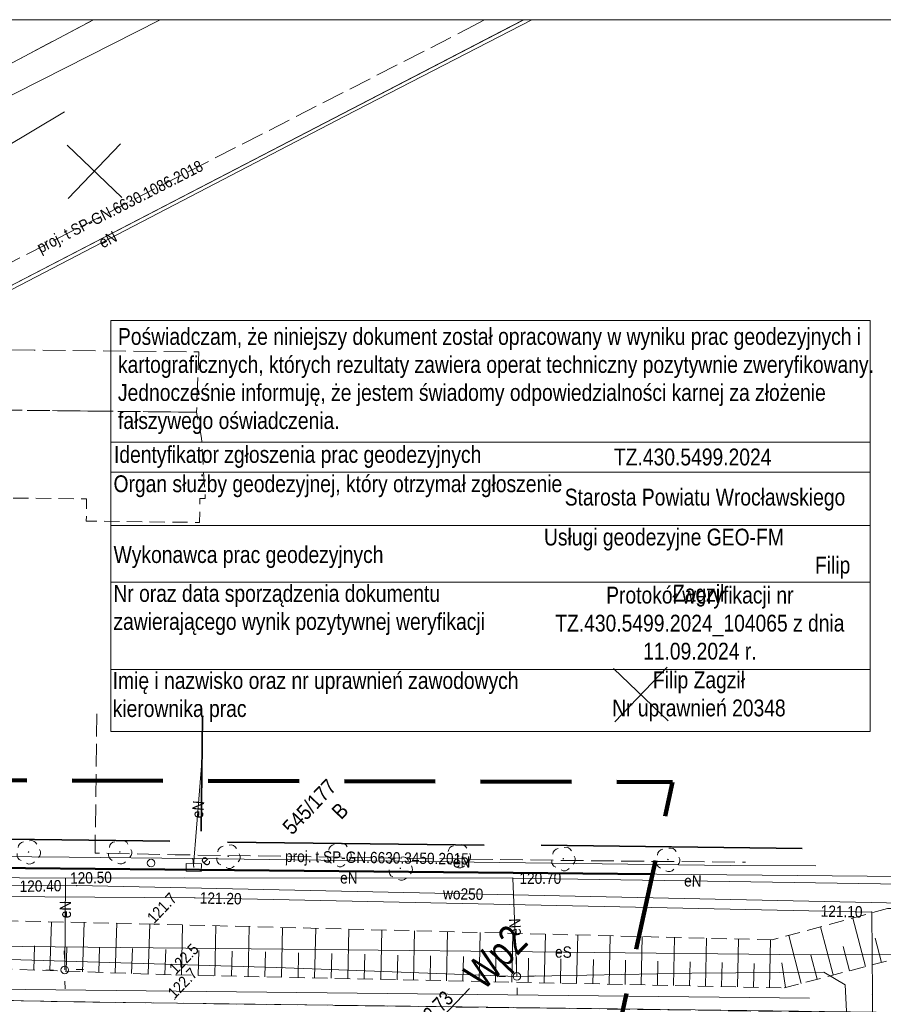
# Model space of a CAD drawing. Extents: x 0 to 6443539, y 0 to 5655063.
# Tile 43 of 64: x 6441214 to 6441271, y 5654632 to 5654697. Entities that reach past the tile are written whole.
import ezdxf
from ezdxf.enums import TextEntityAlignment as Align

# ---------------------------------------------------------------- set-up
doc = ezdxf.new("R2010")
doc.units = 0
doc.header["$MEASUREMENT"] = 0
for name, pattern in [('1.0_0.5', [1.5, 1, -0.5]), ('1.5_0.5', [2, 1.5, -0.5]), ('2', [0.9, 0.6, -0.3]), ('219-500', [0]), ('PRZER2-1', [3, 2, -1]), ('PRZER3-1', [4, 3, -1])]:
    doc.linetypes.add(name, pattern=pattern)
doc.layers.get('0').update_dxf_attribs({"color": 2, "linetype": 'CONTINUOUS', "lineweight": 5})
for name, color, linetype in [('000 Inne (niezydentyfikowane)', 7, 'CONTINUOUS'), ('210-oznaczenie konturu użytku gruntowego', 7, 'CONTINUOUS'), ('211-numer działki ewidencyjnej', 7, 'CONTINUOUS'), ('218-kontur użytku gruntowego', 7, 'CONTINUOUS'), ('219-działka ewidencyjna', 7, 'CONTINUOUS'), ('chodnik', 7, 'CONTINUOUS'), ('jezdnia', 7, 'CONTINUOUS'), ('krawężnik', 7, 'CONTINUOUS'), ('latarnia', 7, 'CONTINUOUS'), ('Linie_odn', 7, 'CONTINUOUS'), ('MAPA PODKŁAD', 7, 'CONTINUOUS'), ('ogrodzenie trwałe', 7, 'CONTINUOUS'), ('Opis_PZ', 7, 'CONTINUOUS'), ('pikieta naturalna', 7, 'CONTINUOUS'), ('pikieta naturalna-Atr2', 7, 'CONTINUOUS'), ('przewód ciepłowniczy', 7, 'CONTINUOUS'), ('przewód elektroenergetyczny podziemny', 7, 'CONTINUOUS'), ('przewód elektroenergetyczny podziemny-Atr1', 7, 'CONTINUOUS'), ('przewód kanalizacyjny', 7, 'CONTINUOUS'), ('przewód telekomunikacyjny podziemny', 7, 'CONTINUOUS'), ('przewód telekomunikacyjny podziemny - ob. projektowany', 7, 'CONTINUOUS'), ('przewód telekomunikacyjny podziemny - ob. projektowany-Atr1', 7, 'CONTINUOUS'), ('przewód wodociągowy', 7, 'CONTINUOUS'), ('przewód wodociągowy-Atr1', 7, 'CONTINUOUS'), ('rzedna', 7, 'CONTINUOUS'), ('rzedna-Atr2', 7, 'CONTINUOUS'), ('skarpa nieumocniona', 7, 'CONTINUOUS'), ('szafa elektroenergetyczna lub kontener', 7, 'CONTINUOUS'), ('szafa elektroenergetyczna lub kontener-Atr17', 7, 'CONTINUOUS'), ('słup przewodów napowietrznych', 7, 'CONTINUOUS'), ('Teksty', 7, 'CONTINUOUS'), ('Zakres', 7, 'CONTINUOUS')]:
    doc.layers.add(name, color=color, linetype=linetype)
for name, color, linetype, lineweight in [('1ramki', 7, 'PRZER2-1', 18), ('z - MPZT', 121, 'PRZER3-1', 18), ('z -kartowanie', 1, 'CONTINUOUS', 5)]:
    doc.layers.add(name, color=color, linetype=linetype, lineweight=lineweight)
doc.styles.add('MapaZas', font='geodezja.shx', dxfattribs={"width": 0.9})
doc.styles.add('naarr', font='ARIALN.TTF', dxfattribs={"height": 0.6})
doc.styles.get("Standard").update_dxf_attribs({"font": 'Working1250', "width": 0.75})
doc.linetypes.add('902-500', pattern='A,3.75,0,[1,ksztalty.shx,S=0.5,R=0,X=0,Y=0],3.75', length=7.5)

# ---------------------------------------------------------------- blocks, each defined once
blk = doc.blocks.new('PW01')
at = {"linetype": 'Continuous', "lineweight": 13}
h = blk.add_hatch(color=0, dxfattribs=at)
edge = h.paths.add_edge_path()
edge.add_arc((0, 0), 0.045, 0, 360)
blk = doc.blocks.new('US18')
at = {"color": 0, "linetype": 'Continuous', "lineweight": 13}
for p, q in [((-0.5, -0.25), (-0.5, 0.25)), ((-0.5, 0.25), (0.5, 0.25)), ((0.5, -0.25), (0.5, 0.25)), ((-0.5, -0.25), (0.5, -0.25))]:
    blk.add_line(p, q, dxfattribs=at)
blk = doc.blocks.new('SM01')
at = {"color": 0, "linetype": 'Continuous', "lineweight": 13}
for p, q in [((-0.53, 0.531), (-0.883, 0.884)), ((0.531, 0.531), (0.884, 0.884)), ((-0.53, -0.53), (-0.883, -0.883)), ((0.531, -0.53), (0.884, -0.883))]:
    blk.add_line(p, q, dxfattribs=at)
blk.add_circle((0, 0), 0.25, dxfattribs=at)
blk = doc.blocks.new('US15')
at = {"color": 0, "linetype": 'Continuous', "lineweight": 13}
blk.add_circle((0, 0), 0.25, dxfattribs=at)
blk = doc.blocks.new('OP021')
at = {"linetype": 'Continuous', "lineweight": 13}
h = blk.add_hatch(color=0, dxfattribs=at)
edge = h.paths.add_edge_path()
edge.add_arc((0, 0), 0.05, 0, 360)
at = {"color": 0, "linetype": 'Continuous', "lineweight": 13}
for centre, start, end in [((0, 0.4), 49.272, 130.728), ((-0.38, 0.124), 121.308, 202.548), ((0.38, 0.124), 337.452, 58.692), ((-0.235, -0.324), 193.221, 274.871), ((0.235, -0.324), 265.129, 346.779)]:
    blk.add_arc(centre, 0.4, start, end, dxfattribs=at)

msp = doc.modelspace()

# ---------------------------------------------------------------- linework, layer by layer
at = {"color": 0, "lineweight": 13}
for p, q in [((6441220.765, 5654685.006), (6441217.154, 5654688.464)), ((6441220.765, 5654685.006), (6441217.154, 5654688.464)), ((6441217.23, 5654684.93), (6441220.688, 5654688.541)), ((6441217.23, 5654684.93), (6441220.688, 5654688.541)), ((6441256.878, 5654650.425), (6441253.266, 5654653.883)), ((6441256.878, 5654650.425), (6441253.266, 5654653.883)), ((6441253.343, 5654650.348), (6441256.801, 5654653.96)), ((6441253.343, 5654650.348), (6441256.801, 5654653.96))]:
    msp.add_line(p, q, dxfattribs=at)
at = {"layer": '000 Inne (niezydentyfikowane)', "color": 0, "linetype": 'Continuous', "lineweight": 13, "flags": 128}
for points in [[(6441269.918, 5654634.172), (6441269.078, 5654637.386)], [(6441216.009, 5654633.916), (6441216.123, 5654637.129)], [(6441218.16, 5654633.835), (6441218.267, 5654637.084)], [(6441220.319, 5654633.762), (6441220.439, 5654637.039)], [(6441222.506, 5654633.689), (6441222.619, 5654636.987)], [(6441224.707, 5654633.616), (6441224.777, 5654636.928)], [(6441226.915, 5654633.565), (6441226.985, 5654636.877)], [(6441229.116, 5654633.521), (6441229.186, 5654636.818)], [(6441231.316, 5654633.477), (6441231.387, 5654636.76)], [(6441233.51, 5654633.425), (6441233.58, 5654636.708)], [(6441235.696, 5654633.381), (6441235.767, 5654636.65)], [(6441237.876, 5654633.329), (6441237.947, 5654636.598)], [(6441240.048, 5654633.284), (6441240.119, 5654636.539)], [(6441267.787, 5654633.623), (6441266.947, 5654636.809)], [(6441242.221, 5654633.239), (6441242.285, 5654636.487)], [(6441244.379, 5654633.194), (6441244.45, 5654636.435)], [(6441246.537, 5654633.149), (6441246.608, 5654636.375)], [(6441248.681, 5654633.103), (6441248.76, 5654636.323)], [(6441250.825, 5654633.058), (6441250.897, 5654636.27)], [(6441252.969, 5654633.012), (6441253.041, 5654636.211)], [(6441255.099, 5654632.966), (6441255.164, 5654636.158)], [(6441257.229, 5654632.921), (6441257.301, 5654636.105)], [(6441259.344, 5654632.874), (6441259.41, 5654636.052)], [(6441261.46, 5654632.828), (6441261.533, 5654635.999)], [(6441263.569, 5654632.789), (6441263.642, 5654635.945)], [(6441265.67, 5654633.061), (6441264.845, 5654636.233)], [(6441270.98, 5654634.456), (6441270.564, 5654636.06)], [(6441214.947, 5654633.95), (6441214.997, 5654635.549)], [(6441217.077, 5654633.875), (6441217.141, 5654635.489)], [(6441219.236, 5654633.802), (6441219.3, 5654635.43)], [(6441221.416, 5654633.722), (6441221.472, 5654635.371)], [(6441223.603, 5654633.649), (6441223.666, 5654635.305)], [(6441225.811, 5654633.598), (6441225.853, 5654635.247)], [(6441268.849, 5654633.894), (6441268.433, 5654635.497)], [(6441228.019, 5654633.547), (6441228.054, 5654635.202)], [(6441230.219, 5654633.502), (6441230.255, 5654635.144)], [(6441232.413, 5654633.451), (6441232.448, 5654635.093)], [(6441234.6, 5654633.406), (6441234.642, 5654635.041)], [(6441236.786, 5654633.362), (6441236.822, 5654634.989)], [(6441238.966, 5654633.31), (6441239.001, 5654634.937)], [(6441241.138, 5654633.265), (6441241.173, 5654634.893)], [(6441243.296, 5654633.22), (6441243.339, 5654634.84)], [(6441245.454, 5654633.175), (6441245.49, 5654634.788)], [(6441247.612, 5654633.13), (6441247.648, 5654634.743)], [(6441249.756, 5654633.084), (6441249.792, 5654634.683)], [(6441251.9, 5654633.039), (6441251.936, 5654634.638)], [(6441254.03, 5654632.993), (6441254.066, 5654634.592)], [(6441266.725, 5654633.339), (6441266.309, 5654634.928)], [(6441256.16, 5654632.947), (6441256.203, 5654634.539)], [(6441258.29, 5654632.901), (6441258.319, 5654634.493)], [(6441260.406, 5654632.855), (6441260.442, 5654634.44)], [(6441262.522, 5654632.809), (6441262.551, 5654634.387)], [(6441264.623, 5654632.791), (6441264.382, 5654634.419)]]:
    msp.add_lwpolyline(points, dxfattribs=at)
at = {"layer": '1ramki', "color": 0, "linetype": 'Continuous', "lineweight": 13, "flags": 128}
msp.add_lwpolyline([(6441071.681, 5654696.745), (6441272.347, 5654696.745), (6441272.347, 5654556.737), (6441071.681, 5654556.737)], close=True, dxfattribs=at)
msp.add_lwpolyline([(6441071.681, 5654696.745), (6441272.347, 5654696.745), (6441272.347, 5654556.737), (6441071.681, 5654556.737)], close=True, dxfattribs=at)
at = {"layer": '218-kontur użytku gruntowego', "color": 0, "linetype": 'Continuous', "lineweight": 13}
for points in [[(6441247.324, 5654696.745), (6441246.463, 5654696.299)], [(6441246.463, 5654696.299), (6441247.324, 5654696.745)], [(6441205.159, 5654640.775), (6441272.347, 5654640.131)], [(6441272.347, 5654640.131), (6441205.159, 5654640.775)]]:
    msp.add_lwpolyline(points, dxfattribs=at)
at = {"layer": '218-kontur użytku gruntowego', "color": 0, "linetype": 'Continuous', "lineweight": 13, "flags": 128}
for points in [[(6441246.463, 5654696.299), (6441205.505, 5654675.057)], [(6441205.505, 5654675.057), (6441246.463, 5654696.299)]]:
    msp.add_lwpolyline(points, dxfattribs=at)
at = {"layer": '219-działka ewidencyjna', "color": 0, "linetype": '219-500', "lineweight": 13}
for points in [[(6441247.331, 5654696.745), (6441205.505, 5654675.057)], [(6441272.347, 5654640.136), (6441205.159, 5654640.775)]]:
    msp.add_lwpolyline(points, dxfattribs=at)
at = {"layer": 'chodnik', "color": 0, "linetype": '1.0_0.5', "lineweight": 13, "flags": 128}
msp.add_lwpolyline([(6441205.02, 5654646.197), (6441205.081, 5654650.915), (6441185.33, 5654651.096), (6441185.446, 5654658.143), (6441196.505, 5654663.821), (6441205.226, 5654663.777), (6441205.291, 5654669.281), (6441211.247, 5654669.254), (6441211.247, 5654663.688), (6441212.584, 5654663.667), (6441212.602, 5654665.146), (6441218.438, 5654665.082), (6441218.42, 5654663.617), (6441225.905, 5654663.525), (6441225.928, 5654665.109), (6441226.281, 5654665.103), (6441226.039, 5654669.087), (6441225.705, 5654670.805), (6441203.789, 5654671.052), (6441203.758, 5654665.266), (6441196.07, 5654665.29), (6441183.961, 5654659.094), (6441183.748, 5654646.422)], close=True, dxfattribs=at)
at = {"layer": 'jezdnia', "color": 0, "linetype": '1.5_0.5', "lineweight": 13}
for points in [[(6441187.422, 5654680.038), (6441188.823, 5654680.827), (6441189.678, 5654681.185), (6441201.822, 5654687.708), (6441202.339, 5654687.988), (6441202.458, 5654688.054), (6441218.894, 5654696.745)], [(6441272.347, 5654631.104), (6441217.602, 5654631.85), (6441208.722, 5654632.018)]]:
    msp.add_lwpolyline(points, dxfattribs=at)
at = {"layer": 'jezdnia', "color": 0, "linetype": '1.5_0.5', "lineweight": 13, "flags": 128}
msp.add_lwpolyline([(6441214.972, 5654674.908), (6441207.947, 5654675.004), (6441207.635, 5654675.025), (6441207.323, 5654675.061), (6441207.025, 5654675.111), (6441206.719, 5654675.168), (6441206.421, 5654675.246), (6441206.122, 5654675.339), (6441205.822, 5654675.446), (6441205.544, 5654675.56), (6441205.258, 5654675.695), (6441204.979, 5654675.838), (6441204.714, 5654675.994), (6441204.456, 5654676.159), (6441204.204, 5654676.344), (6441203.96, 5654676.537), (6441203.873, 5654676.606), (6441203.78, 5654676.681), (6441203.7, 5654676.758), (6441203.614, 5654676.826), (6441203.527, 5654676.909), (6441203.448, 5654676.985), (6441203.375, 5654677.069), (6441203.289, 5654677.152), (6441203.216, 5654677.235), (6441203.144, 5654677.318), (6441203.071, 5654677.402), (6441202.998, 5654677.499), (6441202.926, 5654677.582), (6441202.86, 5654677.673), (6441202.598, 5654677.993), (6441202.26, 5654678.594), (6441201.002, 5654680.822), (6441195.902, 5654678.272), (6441197.155, 5654675.908), (6441197.268, 5654675.579), (6441197.344, 5654675.34), (6441197.399, 5654675.093), (6441197.57, 5654674.404), (6441197.527, 5654674.099), (6441197.51, 5654673.589), (6441197.48, 5654673.341), (6441197.45, 5654673.093), (6441197.391, 5654672.844), (6441197.326, 5654672.602), (6441197.26, 5654672.36), (6441197.146, 5654672.068), (6441196.984, 5654671.725), (6441196.861, 5654671.51), (6441196.698, 5654671.238), (6441196.512, 5654670.986), (6441196.105, 5654670.518), (6441195.869, 5654670.3), (6441195.626, 5654670.104), (6441179.81, 5654662.003), (6441179.789, 5654660.665), (6441179.77, 5654659.286), (6441179.49, 5654641.195), (6441182.327, 5654641.136), (6441198.385, 5654641.003), (6441199.163, 5654641.006), (6441199.088, 5654637.284), (6441199.078, 5654637.085), (6441199.061, 5654636.894), (6441199.037, 5654636.696), (6441198.999, 5654636.497), (6441198.968, 5654636.305), (6441198.916, 5654636.106), (6441198.863, 5654635.921), (6441198.804, 5654635.729), (6441198.737, 5654635.543), (6441198.656, 5654635.358), (6441198.575, 5654635.186), (6441198.487, 5654635.007), (6441198.385, 5654634.828), (6441198.282, 5654634.664), (6441198.069, 5654634.369), (6441197.842, 5654634.088), (6441197.593, 5654633.828), (6441197.33, 5654633.582), (6441197.052, 5654633.35), (6441196.759, 5654633.145), (6441196.452, 5654632.955), (6441196.131, 5654632.778), (6441195.801, 5654632.636), (6441195.457, 5654632.509), (6441195.12, 5654632.402), (6441194.768, 5654632.324), (6441194.409, 5654632.267), (6441208.722, 5654632.018), (6441208.331, 5654632.102), (6441207.94, 5654632.213), (6441207.562, 5654632.354), (6441207.191, 5654632.515), (6441206.84, 5654632.699), (6441206.496, 5654632.918), (6441206.173, 5654633.144), (6441205.856, 5654633.406), (6441205.567, 5654633.683), (6441205.292, 5654633.974), (6441205.031, 5654634.293), (6441204.811, 5654634.614), (6441204.606, 5654634.963), (6441204.477, 5654635.378), (6441204.354, 5654635.799), (6441204.26, 5654636.222), (6441204.166, 5654636.644), (6441204.1, 5654637.081), (6441204.076, 5654637.229), (6441204.178, 5654640.98), (6441204.666, 5654640.998), (6441204.964, 5654642.567), (6441205.02, 5654646.197), (6441183.748, 5654646.422), (6441183.961, 5654659.094), (6441196.07, 5654665.29), (6441203.758, 5654665.266), (6441203.789, 5654671.052), (6441225.705, 5654670.805), (6441225.852, 5654674.79)], close=True, dxfattribs=at)
at = {"layer": 'krawężnik', "color": 0, "linetype": 'Continuous', "lineweight": 13}
for points in [[(6441218.894, 5654696.745), (6441202.458, 5654688.054), (6441201.822, 5654687.708), (6441189.678, 5654681.185), (6441188.823, 5654680.827), (6441187.422, 5654680.038)], [(6441272.347, 5654631.139), (6441217.602, 5654631.85), (6441208.722, 5654632.018), (6441208.331, 5654632.102), (6441207.94, 5654632.213), (6441207.562, 5654632.354), (6441207.191, 5654632.515), (6441206.84, 5654632.699), (6441206.496, 5654632.918), (6441206.173, 5654633.144), (6441205.856, 5654633.406), (6441205.567, 5654633.683), (6441205.292, 5654633.974), (6441205.038, 5654634.287), (6441204.811, 5654634.614), (6441204.606, 5654634.963), (6441204.477, 5654635.378), (6441204.354, 5654635.799), (6441204.26, 5654636.222), (6441204.166, 5654636.644), (6441204.1, 5654637.081), (6441204.076, 5654637.229), (6441204.178, 5654640.98), (6441204.666, 5654640.998)]]:
    msp.add_lwpolyline(points, dxfattribs=at)
at = {"layer": 'Linie_odn', "color": 24}
msp.add_lwpolyline([(6441239.39, 5654624.539), (6441240.631, 5654629.471), (6441243.743, 5654632.721)], dxfattribs=at)
at = {"layer": 'MAPA PODKŁAD', "color": 1, "lineweight": 13}
msp.add_lwpolyline([(6441220.046, 5654676.868), (6441270.228, 5654676.868), (6441270.228, 5654649.713), (6441220.046, 5654649.713)], close=True, dxfattribs=at)
for points in [[(6441220.046, 5654668.824), (6441270.228, 5654668.824)], [(6441220.046, 5654666.84), (6441270.228, 5654666.84)], [(6441220.046, 5654663.319), (6441270.228, 5654663.319)], [(6441220.046, 5654659.573), (6441270.228, 5654659.573)], [(6441220.046, 5654653.802), (6441270.228, 5654653.802)]]:
    msp.add_lwpolyline(points, dxfattribs=at)
at = {"layer": 'ogrodzenie trwałe', "color": 0, "linetype": '902-500', "lineweight": 35, "flags": 128}
for points in [[(6441226.091, 5654650.706), (6441226.001, 5654643.122)], [(6441223.929, 5654642.462), (6441206.058, 5654642.683)], [(6441244.707, 5654642.197), (6441227.756, 5654642.396)], [(6441265.732, 5654641.988), (6441248.491, 5654642.202)]]:
    msp.add_lwpolyline(points, dxfattribs=at)
at = {"layer": 'przewód ciepłowniczy', "color": 0, "linetype": 'Continuous', "lineweight": 13, "flags": 128}
msp.add_lwpolyline([(6441266.215, 5654632.097), (6441200.423, 5654632.821), (6441200.251, 5654637.804), (6441195.883, 5654637.695), (6441195.832, 5654632.828), (6441158.001, 5654633.126), (6441151.083, 5654633.16), (6441149.154, 5654633.083), (6441149.165, 5654632.574), (6441149.287, 5654623.693), (6441149.285, 5654623.446)], dxfattribs=at)
at = {"layer": 'przewód elektroenergetyczny podziemny', "color": 0, "linetype": 'Continuous', "lineweight": 13}
for points in [[(6441170.396, 5654649.612), (6441174.023, 5654658.461), (6441193.615, 5654668.596), (6441235.502, 5654690.361), (6441247.865, 5654696.745)], [(6441167.209, 5654653.065), (6441168.673, 5654652.729), (6441170.152, 5654650.427), (6441172.88, 5654649.864), (6441173.474, 5654648.894), (6441174.67, 5654637.448), (6441176.075, 5654636.559), (6441177.582, 5654635.877), (6441201.051, 5654636.124), (6441207.705, 5654635.568), (6441233.625, 5654635.309), (6441266.273, 5654634.963), (6441272.347, 5654635.002)], [(6441272.347, 5654639.622), (6441246.614, 5654640.025)]]:
    msp.add_lwpolyline(points, dxfattribs=at)
at = {"layer": 'przewód elektroenergetyczny podziemny', "color": 0, "linetype": 'Continuous', "lineweight": 13, "flags": 128}
for points in [[(6441167.209, 5654653.065), (6441165.707, 5654651.887), (6441164.954, 5654651.39), (6441166.258, 5654649.643), (6441170.872, 5654650.153), (6441171.254, 5654648.542), (6441173.247, 5654640.112), (6441173.199, 5654638.067), (6441175.582, 5654635.48), (6441179.24, 5654635.411), (6441200.842, 5654635.009), (6441230.984, 5654634.113), (6441246.875, 5654633.531)], [(6441225.522, 5654640.728), (6441225.513, 5654640.848), (6441226.088, 5654648.259)], [(6441225.46, 5654641.328), (6441217.289, 5654641.412), (6441204.874, 5654641.518)], [(6441225.46, 5654641.328), (6441225.522, 5654640.728)], [(6441266.627, 5654640.826), (6441260.982, 5654640.86), (6441225.46, 5654641.328)], [(6441217.043, 5654640.014), (6441198.772, 5654640.148), (6441183.955, 5654640.422)], [(6441217.043, 5654640.014), (6441216.991, 5654633.958)], [(6441246.614, 5654640.025), (6441224.929, 5654640.05), (6441217.043, 5654640.014)], [(6441246.614, 5654640.025), (6441246.875, 5654633.531)], [(6441269.539, 5654613.808), (6441268.58, 5654632.961), (6441267.168, 5654633.815), (6441258.434, 5654633.746), (6441246.875, 5654633.531)]]:
    msp.add_lwpolyline(points, dxfattribs=at)
at = {"layer": 'przewód kanalizacyjny', "color": 0, "linetype": 'Continuous', "lineweight": 13, "flags": 128}
msp.add_lwpolyline([(6441141.403, 5654645.794), (6441170.35, 5654662.491), (6441206.819, 5654684.598), (6441216.986, 5654690.66)], dxfattribs=at)
at = {"layer": 'przewód telekomunikacyjny podziemny', "color": 0, "linetype": 'Continuous', "lineweight": 13}
msp.add_lwpolyline([(6441156.247, 5654619.091), (6441159.498, 5654622.486), (6441159.974, 5654622.68), (6441165.862, 5654622.857), (6441176.224, 5654623.166), (6441186.636, 5654623.123), (6441186.564, 5654624.465), (6441186.795, 5654633.41), (6441187.609, 5654638.931), (6441188.076, 5654638.941), (6441188.677, 5654638.932), (6441189.278, 5654638.953), (6441225.58, 5654638.721), (6441270.328, 5654637.78), (6441270.376, 5654632.307), (6441270.443, 5654616.791), (6441270.322, 5654614.9), (6441270.61, 5654614.652)], dxfattribs=at)
at = {"layer": 'przewód telekomunikacyjny podziemny - ob. projektowany', "color": 0, "linetype": '1.5_0.5', "lineweight": 13}
msp.add_lwpolyline([(6441171.803, 5654634.295), (6441169.949, 5654658.486), (6441243.623, 5654696.139), (6441244.742, 5654696.745)], dxfattribs=at)
at = {"layer": 'przewód telekomunikacyjny podziemny - ob. projektowany', "color": 0, "linetype": '1.5_0.5', "lineweight": 13, "flags": 128}
msp.add_lwpolyline([(6441219.121, 5654650.887), (6441218.995, 5654641.676), (6441224.295, 5654641.571), (6441250.96, 5654641.18), (6441261.996, 5654641.066)], dxfattribs=at)
at = {"layer": 'przewód wodociągowy', "color": 0, "linetype": 'Continuous', "lineweight": 13}
for points in [[(6441187.422, 5654678.292), (6441196.682, 5654683.049), (6441208.021, 5654688.889), (6441208.228, 5654689.106), (6441215.434, 5654692.756), (6441223.297, 5654696.745)], [(6441272.347, 5654638.361), (6441217.782, 5654639.528), (6441184.787, 5654639.57)]]:
    msp.add_lwpolyline(points, dxfattribs=at)
at = {"layer": 'skarpa nieumocniona', "color": 0, "linetype": '1.0_0.5', "lineweight": 13}
msp.add_lwpolyline([(6441272.347, 5654638.009), (6441271.377, 5654638.008), (6441263.748, 5654635.94), (6441222.902, 5654636.979), (6441204.079, 5654637.406), (6441204.1, 5654637.081), (6441204.166, 5654636.644), (6441204.26, 5654636.222), (6441204.354, 5654635.799), (6441204.477, 5654635.378), (6441204.606, 5654634.963), (6441204.811, 5654634.614), (6441205.031, 5654634.293), (6441224.354, 5654633.623), (6441264.531, 5654632.768), (6441272.12, 5654634.75), (6441272.347, 5654634.748)], dxfattribs=at)
msp.add_lwpolyline([(6441272.347, 5654638.009), (6441271.377, 5654638.008), (6441263.748, 5654635.94), (6441222.902, 5654636.979), (6441204.079, 5654637.406), (6441204.1, 5654637.081), (6441204.166, 5654636.644), (6441204.26, 5654636.222), (6441204.354, 5654635.799), (6441204.477, 5654635.378), (6441204.606, 5654634.963), (6441204.811, 5654634.614), (6441205.031, 5654634.293), (6441224.354, 5654633.623), (6441264.531, 5654632.768), (6441272.12, 5654634.75), (6441272.347, 5654634.748)], dxfattribs=at)
at = {"layer": 'z - MPZT', "color": 0, "linetype": 'Continuous', "lineweight": 50}
msp.add_lwpolyline([(6441178.671, 5654661.146), (6441174.549, 5654659.01), (6441174.478, 5654641.065), (6441205.159, 5654640.775), (6441255.843, 5654640.293)], dxfattribs=at)
at = {"layer": 'Zakres', "color": 221, "linetype": '2', "lineweight": 100, "ltscale": 10, "flags": 128}
msp.add_lwpolyline([(6441115.162, 5654670.978), (6441103.796, 5654596.878), (6441245.253, 5654591.859), (6441257.171, 5654646.365), (6441175.823, 5654646.59), (6441180.089, 5654668.395)], close=True, dxfattribs=at)

# ---------------------------------------------------------------- block references
at = {"layer": 'latarnia', "color": 0, "linetype": 'Continuous', "lineweight": 13, "rotation": 46.24115728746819}
for p in [(6441216.991, 5654633.958), (6441246.875, 5654633.531)]:
    msp.add_blockref('SM01', p, dxfattribs=at)
at = {"layer": 'pikieta naturalna', "color": 0, "linetype": 'Continuous', "lineweight": 13, "rotation": 46.24115728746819}
for p in [(6441222.902, 5654636.979), (6441224.354, 5654633.623), (6441224.268, 5654632.016)]:
    msp.add_blockref('PW01', p, dxfattribs=at)
at = {"layer": 'rzedna', "color": 0, "linetype": 'Continuous', "lineweight": 13, "rotation": 46.24115728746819}
for p in [(6441217.043, 5654640.014), (6441246.614, 5654640.025), (6441217.782, 5654639.528), (6441225.58, 5654638.721), (6441270.328, 5654637.78), (6441270.376, 5654632.307)]:
    msp.add_blockref('PW01', p, dxfattribs=at)
at = {"layer": 'szafa elektroenergetyczna lub kontener', "color": 0, "linetype": 'Continuous', "lineweight": 13, "rotation": 359.0211572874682}
msp.add_blockref('US18', (6441225.522, 5654640.728), dxfattribs=at)
at = {"layer": 'słup przewodów napowietrznych', "color": 0, "linetype": 'Continuous', "lineweight": 13, "rotation": 46.24115728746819}
msp.add_blockref('US15', (6441222.701, 5654641.02), dxfattribs=at)
at = {"layer": 'z -kartowanie', "color": 0, "linetype": 'Continuous', "lineweight": 18, "rotation": 46.24115728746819}
for p in [(6441214.601, 5654641.743), (6441220.634, 5654641.754), (6441227.798, 5654641.456), (6441235.13, 5654641.566), (6441243.025, 5654641.482), (6441249.939, 5654641.299), (6441256.857, 5654641.251), (6441239.174, 5654640.67)]:
    msp.add_blockref('OP021', p, dxfattribs=at)

# ---------------------------------------------------------------- texts
at = {"layer": '210-oznaczenie konturu użytku gruntowego', "color": 0, "linetype": 'Continuous', "lineweight": 13, "style": 'MapaZas', "width": 0.9}
msp.add_text('B', height=1, rotation=46.24116, dxfattribs=at).set_placement((6441235.265, 5654643.831))
at = {"layer": '211-numer działki ewidencyjnej', "color": 0, "linetype": 'Continuous', "lineweight": 13, "style": 'MapaZas', "width": 0.9}
msp.add_text('545/177', height=1, rotation=46.24116, dxfattribs=at).set_placement((6441232.019, 5654642.821))
at = {"layer": 'MAPA PODKŁAD', "color": 1, "lineweight": 13, "char_height": 1.1115, "attachment_point": 1, "style": 'naarr'}
for s, insert, width in [('Poświadczam, że niniejszy dokument został opracowany w wyniku prac geodezyjnych i kartograficznych, których rezultaty zawiera operat techniczny pozytywnie zweryfikowany. Jednocześnie informuję, że jestem świadomy odpowiedzialności karnej za złożenie fałszywego oświadczenia.', (6441220.512, 5654676.371), 52.33215), ('TZ.430.5499.2024', (6441253.293, 5654668.406), 20.49585), ('Starosta Powiatu Wrocławskiego', (6441250.04, 5654665.755), 20.49585)]:
    msp.add_mtext(s, dxfattribs=dict(at, insert=insert, width=width))
at = {"layer": 'MAPA PODKŁAD', "color": 1, "lineweight": 13, "char_height": 1.1115, "style": 'naarr'}
for s, width, heights, insert, attachment_point in [('Identyfikator zgłoszenia prac geodezyjnych', 32.97226, [4.612], (6441220.248, 5654668.574), 1), ('Organ służby geodezyjnej, który otrzymał zgłoszenie', 28.55323, [4.612], (6441220.218, 5654666.638), 1), ('Wykonawca prac geodezyjnych', 32.97226, [4.612], (6441220.223, 5654661.958), 1), ('Nr oraz data sporządzenia dokumentu zawierającego wynik pozytywnej weryfikacji', 28.55936, [4.612], (6441220.212, 5654659.39), 1), ('Protokół weryfikacji nr TZ.430.5499.2024_104065{\\fArial Narrow|b1|i0|c238|p34; }z dnia 11.09.2024 r.', 21.48369, [4.864], (6441258.969, 5654659.28), 2), ('Imię i nazwisko oraz nr uprawnień zawodowych kierownika prac', 32.97226, [4.612], (6441220.163, 5654653.634), 1)]:
    msp.add_mtext_dynamic_manual_height_columns(s, width=width, gutter_width=12.5, heights=heights, dxfattribs=dict(at, insert=insert, attachment_point=attachment_point))
at = {"layer": 'MAPA PODKŁAD', "color": 5, "lineweight": 13, "char_height": 1.1115, "width": 21.0404, "attachment_point": 2, "style": 'naarr'}
for s, insert in [('Usługi geodezyjne GEO-FM                                                                 Filip Zagził', (6441258.894, 5654663.114)), ('Filip Zagził\\PNr uprawnień 20348', (6441258.909, 5654653.676))]:
    msp.add_mtext(s, dxfattribs=dict(at, insert=insert))
at = {"layer": 'Opis_PZ', "color": 24, "width": 0.8}
msp.add_text('Wp2', height=2, rotation=46.24116, dxfattribs=at).set_placement((6441244.667, 5654632.529))
at = {"layer": 'pikieta naturalna-Atr2', "color": 0, "lineweight": 13, "style": 'MapaZas', "width": 0.9}
for s, p in [('121.7', (6441222.902, 5654636.979)), ('122.5', (6441224.354, 5654633.623)), ('122.7', (6441224.268, 5654632.016))]:
    msp.add_text(s, height=0.75, rotation=46.24116, dxfattribs=at).set_placement(p)
at = {"layer": 'przewód elektroenergetyczny podziemny-Atr1', "color": 0, "lineweight": 13, "style": 'MapaZas', "width": 0.9}
for s, rotation, p in [('eN', 27.46116, (6441219.842, 5654682.221)), ('eN', 85.56316, (6441225.8, 5654644.56)), ('eN', 359.24516, (6441243.224, 5654641.097)), ('eN', 359.93316, (6441235.771, 5654640.038)), ('eN', 359.10116, (6441258.508, 5654639.837)), ('eN', 89.50016, (6441217.032, 5654637.948)), ('eN', 92.30016, (6441246.748, 5654636.782)), ('eS', 359.39116, (6441249.952, 5654635.139))]:
    msp.add_text(s, height=0.75, rotation=rotation, dxfattribs=at).set_placement(p, align=Align.MIDDLE_CENTER)
at = {"layer": 'przewód telekomunikacyjny podziemny - ob. projektowany-Atr1', "color": 0, "lineweight": 13, "style": 'MapaZas', "width": 0.9}
for s, rotation, p in [('proj. t SP-GN.6630.1086.2018', 27.07016, (6441220.637, 5654684.395)), ('proj. t SP-GN.6630.3450.2015', 359.15916, (6441237.624, 5654641.379))]:
    msp.add_text(s, height=0.75, rotation=rotation, dxfattribs=at).set_placement(p, align=Align.MIDDLE_CENTER)
at = {"layer": 'przewód wodociągowy-Atr1', "color": 0, "lineweight": 13, "style": 'MapaZas', "width": 0.9}
msp.add_text('wo250', height=0.75, rotation=358.77116, dxfattribs=at).set_placement((6441243.327, 5654638.978), align=Align.MIDDLE_CENTER)
at = {"layer": 'rzedna-Atr2', "color": 0, "lineweight": 13, "style": 'MapaZas', "width": 0.9}
for s, rotation, p in [('120.50', 1.29216, (6441217.355, 5654639.646)), ('120.70', 0.13816, (6441247.047, 5654639.638))]:
    msp.add_text(s, height=0.75, rotation=rotation, dxfattribs=at).set_placement(p)
msp.add_text('120.40', height=0.75, rotation=0.97116, dxfattribs=at).set_placement((6441216.771, 5654639.527), align=Align.MIDDLE_RIGHT)
for s, rotation, p in [('121.20', 358.79616, (6441225.92, 5654638.714)), ('121.10', 358.80116, (6441266.96, 5654637.849))]:
    msp.add_text(s, height=0.75, rotation=rotation, dxfattribs=at).set_placement(p, align=Align.MIDDLE_LEFT)
at = {"layer": 'szafa elektroenergetyczna lub kontener-Atr17', "color": 0, "lineweight": 13, "style": 'MapaZas', "width": 0.9}
msp.add_text('e', height=0.75, rotation=46.24116, dxfattribs=at).set_placement((6441226.356, 5654640.76))
at = {"layer": 'Teksty', "color": 24, "width": 0.8}
msp.add_text('122.73', height=1, rotation=46.24116, dxfattribs=at).set_placement((6441240.487, 5654629.61))

doc.saveas('drawing.dxf')
